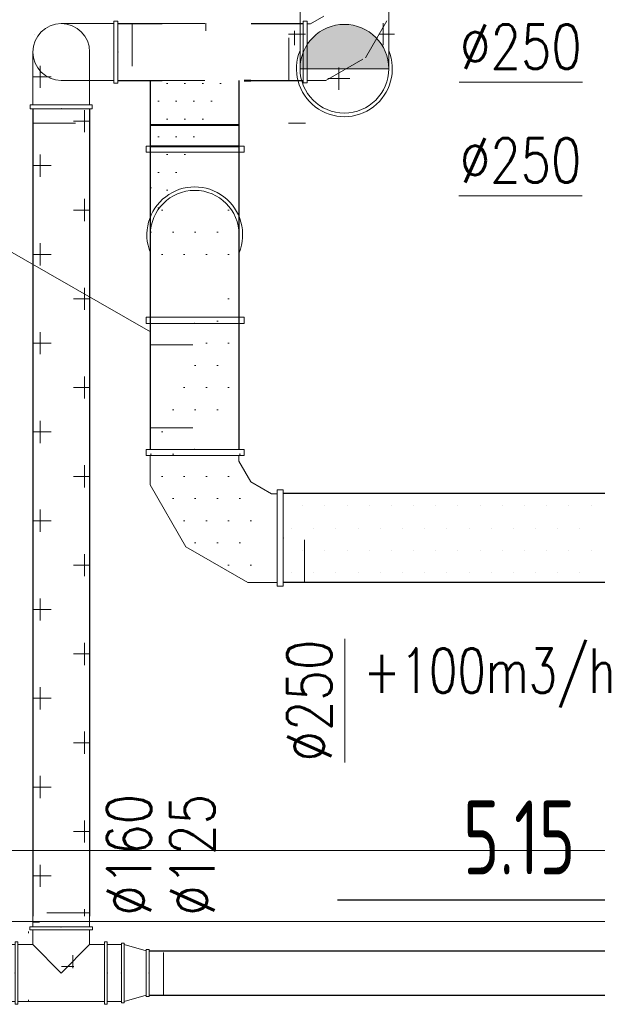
# Model space of a CAD drawing. Header units: millimetres. Extents: x -367720 to -162733, y 309172 to 337444.
# Tile 68 of 256: x -352447 to -350819, y 317187 to 319960. Entities that reach past the tile are written whole.
import ezdxf
from ezdxf.enums import TextEntityAlignment as Align

# ---------------------------------------------------------------- set-up
doc = ezdxf.new("R2010")
doc.units = ezdxf.units.MM
doc.header["$LTSCALE"] = 10
doc.header["$MEASUREMENT"] = 0
doc.linetypes.add('ACAD_ISO03W100', pattern=[30, 12, -18])
doc.linetypes.add('HIDDEN', pattern=[0.375, 0.25, -0.125])
doc.layers.get('0').update_dxf_attribs({"color": 255, "lineweight": 13})
for name, color, linetype in [('dveřní mřížky', 1, 'Continuous'), ('VZT_odvod', 6, 'Continuous'), ('VZT_pozice', 1, 'Continuous')]:
    doc.layers.add(name, color=color, linetype=linetype)
for name, color, linetype, lineweight in [('VZ1', 6, 'Continuous', 18), ('vzt-izolace', 50, 'Continuous', 9), ('vzt-odvod', 6, 'Continuous', 40), ('vzt-popis', 81, 'Continuous', 20), ('vzt-přívod', 2, 'Continuous', 40), ('vzt-spiro', 50, 'Continuous', 5), ('vzt-čárkkovaná', 50, 'ACAD_ISO03W100', 9), ('ŽB', 255, 'Continuous', 0)]:
    doc.layers.add(name, color=color, linetype=linetype, lineweight=lineweight)
doc.styles.add('ISO8', font='ISO8.shx')
doc.styles.add('ROMANS', font='ROMANS.shx', dxfattribs={"height": 80})
doc.styles.add('Romans c', font='romans.shx')
pattern_1 = [(0, (-810420.72, 72798.825), (31.25, 62.5), [0, -62.5])]

# ---------------------------------------------------------------- blocks, each defined once
blk = doc.blocks.new('A$C44164CF6')
at = {"layer": 'ŽB'}
for p, q in [((-650, -1300), (5700, -1300)), ((-1965.7, -1500), (3450, -1500)), ((3450, -1500), (6100, -1500))]:
    blk.add_line(p, q, dxfattribs=at)
at = {"layer": 'VZ1', "extrusion": (0, -1, -1.22461e-16), "style": 'ROMANS', "width": 0.8, "flags": 1}
for tag, p in [('MATERIAL', (-2269.1, 3112.5, -14812.2)), ('PRIRUBA', (-2269.1, 3112.5, -14812.2)), ('PRUTOK', (-2269.1, 3112.5, -14812.2)), ('PLOCHA', (-2269.1, 3112.5, -14812.2)), ('OBVOD', (-2269.1, 3112.5, -14812.2)), ('NAZEV', (-2269.1, 3112.5, -14812.2)), ('USEK', (-2269.1, 3112.5, -14812.2)), ('KOTA', (-2269.1, 3112.5, -14812.2)), ('TVAR', (-2269.1, 3112.5, -14812.2)), ('NB2', (-2269.1, 3112.5, -14812.2)), ('NB1', (-2269.1, 3112.5, -14812.2)), ('POS', (-2269.1, 3112.5, -14812.2)), ('DB', (-2269.1, 3112.5, -14812.2)), ('DA', (-2269.1, 3112.5, -14812.2)), ('B2', (-2269.1, 3112.5, -14812.2)), ('A2', (-2269.1, 3112.5, -14812.2)), ('B1', (-2269.1, 3112.5, -14812.2)), ('A1', (-2269.1, 3112.5, -14812.2)), ('LT', (-2269.1, 3112.5, -14812.2)), ('MATERIAL', (99885.3, 3112.5, -14812.2)), ('PRIRUBA', (99885.3, 3112.5, -14812.2)), ('PRUTOK', (99885.3, 3112.5, -14812.2)), ('PLOCHA', (99885.3, 3112.5, -14812.2)), ('OBVOD', (99885.3, 3112.5, -14812.2)), ('NAZEV', (99885.3, 3112.5, -14812.2)), ('USEK', (99885.3, 3112.5, -14812.2)), ('KOTA', (99885.3, 3112.5, -14812.2)), ('TVAR', (99885.3, 3112.5, -14812.2)), ('NB2', (99885.3, 3112.5, -14812.2)), ('NB1', (99885.3, 3112.5, -14812.2)), ('POS', (99885.3, 3112.5, -14812.2)), ('DB', (99885.3, 3112.5, -14812.2)), ('DA', (99885.3, 3112.5, -14812.2)), ('B2', (99885.3, 3112.5, -14812.2)), ('B1', (99885.3, 3112.5, -14812.2)), ('LT', (99885.3, 3112.5, -14812.2)), ('A2', (99885.3, 3112.5, -14812.2)), ('A1', (99885.3, 3112.5, -14812.2))]:
    blk.add_attdef(tag, p, '', height=1, rotation=180, dxfattribs=at)
at = {"layer": 'VZ1', "extrusion": (1.22461e-16, 1, 4.44089e-16), "style": 'ROMANS', "width": 0.8, "flags": 1}
for tag, p in [('MATERIAL', (2269.1, 2852.5, 14812.2)), ('PRIRUBA', (2269.1, 2852.5, 14812.2)), ('IZOLACE', (2269.1, 2852.5, 14812.2)), ('PRUTOK', (2269.1, 2852.5, 14812.2)), ('PLOCHA', (2269.1, 2852.5, 14812.2)), ('NASTCE', (2269.1, 2852.5, 14812.2)), ('OBVOD', (2269.1, 2852.5, 14812.2)), ('NAZEV', (2269.1, 2852.5, 14812.2)), ('USEK', (2269.1, 2852.5, 14812.2)), ('KOTA', (2269.1, 2852.5, 14812.2)), ('TVAR', (2269.1, 2852.5, 14812.2)), ('NB2', (2269.1, 2852.5, 14812.2)), ('NB1', (2269.1, 2852.5, 14812.2)), ('POS', (2269.1, 2852.5, 14812.2)), ('VS', (2269.1, 2852.5, 14812.2)), ('B1', (2269.1, 2852.5, 14812.2)), ('A1', (2269.1, 2852.5, 14812.2)), ('LT', (2269.1, 2852.5, 14812.2)), ('MATERIAL', (-99885.3, 2852.5, 14812.2)), ('PRIRUBA', (-99885.3, 2852.5, 14812.2)), ('IZOLACE', (-99885.3, 2852.5, 14812.2)), ('PRUTOK', (-99885.3, 2852.5, 14812.2)), ('PLOCHA', (-99885.3, 2852.5, 14812.2)), ('NASTCE', (-99885.3, 2852.5, 14812.2)), ('OBVOD', (-99885.3, 2852.5, 14812.2)), ('NAZEV', (-99885.3, 2852.5, 14812.2)), ('USEK', (-99885.3, 2852.5, 14812.2)), ('KOTA', (-99885.3, 2852.5, 14812.2)), ('TVAR', (-99885.3, 2852.5, 14812.2)), ('NB2', (-99885.3, 2852.5, 14812.2)), ('NB1', (-99885.3, 2852.5, 14812.2)), ('POS', (-99885.3, 2852.5, 14812.2)), ('B1', (-99885.3, 2852.5, 14812.2)), ('VS', (-99885.3, 2852.5, 14812.2)), ('LT', (-99885.3, 2852.5, 14812.2)), ('A1', (-99885.3, 2852.5, 14812.2))]:
    blk.add_attdef(tag, p, '', height=1, dxfattribs=at)
blk = doc.blocks.new('troubaka')
blk.add_hatch(color=256).paths.add_polyline_path([(-0.5, 0), (0.5, 0, 1)])
blk.add_line((-0.5, 0), (0.5, 0))
blk.add_circle((0, 0), 0.5)
blk = doc.blocks.new('A$C7EB92E4F')
at = {"layer": 'VZ1', "xscale": 250, "yscale": 250, "zscale": 250}
blk.add_blockref('troubaka', (3250, 900, 2689.3), dxfattribs=at)
blk = doc.blocks.new('A$C30F53930')
at = {"layer": 'vzt-spiro'}
for p, q in [((0, 125), (232, 125)), ((232.3, 136.5), (232.3, -139.2)), ((232.3, 136.5), (249.6, 136.5)), ((249.6, 136.5), (249.6, -139.2)), ((0, -125), (232.3, -125)), ((232.3, -139.2), (249.6, -139.2))]:
    blk.add_line(p, q, dxfattribs=at)
for radius, start, end in [(135, 67.8084, 292.1916), (125, 90, 270)]:
    blk.add_arc((0, 0), radius, start, end, dxfattribs=at)
blk.add_point((249.6, 0), dxfattribs=at)
at = {"layer": 'vzt-čárkkovaná'}
for p, q in [((310, 125), (249.6, 125)), ((310, 125), (310, -125)), ((310, -125), (249.6, -125))]:
    blk.add_line(p, q, dxfattribs=at)
blk = doc.blocks.new('A$C494D1851')
at = {"layer": 'vzt-spiro'}
for p, q in [((124.7, 445.7), (106.9, 445.7)), ((106.9, 445.7), (106.9, 174.3)), ((124.7, 435.7), (124.7, 445.7)), ((24.2, 435), (-149.8, 334.5)), ((106.9, 435), (24.2, 435)), ((124.7, 435.7), (124.7, 174.3)), ((-149.8, 334.5), (-250.3, 160.5)), ((91.2, 185), (33.2, 151.5)), ((106.9, 185), (91.2, 185)), ((124.7, 174.3), (106.9, 174.3)), ((-250.3, 160.5), (-250.3, 78)), ((33.2, 151.5), (-0.3, 93.5)), ((-0.3, 93.5), (-0.3, 77.7)), ((-261.8, 77.7), (13.9, 77.7)), ((-261.8, 77.7), (-261.8, 60.4)), ((-261.8, 60.4), (13.9, 60.4)), ((13.9, 77.7), (13.9, 60.4))]:
    blk.add_line(p, q, dxfattribs=at)
for p in [(124.7, 310), (-125.3, 60)]:
    blk.add_point(p, dxfattribs=at)
at = {"layer": 'vzt-čárkkovaná'}
for p, q in [((184.7, 435), (124.7, 435)), ((184.7, 435), (184.7, 184.7)), ((184.7, 184.7), (124.7, 184.7)), ((-250.3, 0), (-250.3, 60.4)), ((0, 0), (0, 60.4)), ((-250.3, 0), (0, 0))]:
    blk.add_line(p, q, dxfattribs=at)
blk = doc.blocks.new('A$C075450A5')
at = {"layer": 'vzt-spiro'}
for p, q in [((148.5, 87.4), (148.5, -87.4)), ((148.5, 87.4), (159.6, 87.4)), ((159.6, 87.4), (159.6, -87.4)), ((0, 80), (148.5, 80)), ((0, -80), (148.6, -80)), ((148.5, -87.4), (159.6, -87.4))]:
    blk.add_line(p, q, dxfattribs=at)
blk.add_arc((0, 0), 80, 90, 270, dxfattribs=at)
blk.add_point((159.7, 0), dxfattribs=at)
at = {"layer": 'vzt-čárkkovaná'}
for p, q in [((200, 80), (159.7, 80)), ((200, 80), (200, -80)), ((200, -80), (159.7, -80))]:
    blk.add_line(p, q, dxfattribs=at)
blk = doc.blocks.new('A$C081D3174')
at = {"layer": 'vzt-odvod'}
blk.add_blockref('A$C075450A5', (-159.7, -80), dxfattribs=at)
at = {"layer": 'vzt-odvod', "xscale": -1, "rotation": 89.99999999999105}
blk.add_blockref('A$C075450A5', (-159.7, -80), dxfattribs=at)
blk = doc.blocks.new('A$C3333490E')
at = {"layer": 'vzt-odvod'}
blk.add_line((-11.4, -331.5, 2639.1), (7.7, -331.5, 2764.1), dxfattribs=at)
at = {"layer": 'vzt-přívod'}
for p, q in [((-275.6, -456, 2639.1), (-25.7, -456, 2639.1)), ((-275.6, -516.4, 2639.1), (-25.7, -516.4, 2639.1))]:
    blk.add_line(p, q, dxfattribs=at)
at = {"layer": 'vzt-spiro'}
for p, q in [((-287.1, -516.4, 2639.1), (-11.4, -516.4, 2639.1)), ((-287.1, -533.7, 2639.1), (-287.1, -516.4, 2639.1)), ((-11.4, -533.7, 2639.1), (-11.4, -516.4, 2639.1)), ((-287.1, -533.7, 2639.1), (-11.4, -533.7, 2639.1)), ((-275.6, -766, 2639.1), (-275.6, -534, 2639.1)), ((-25.6, -766, 2639.1), (-25.6, -533.7, 2639.1))]:
    blk.add_line(p, q, dxfattribs=at)
blk.add_point((-150.6, -516.4, 2639.1), dxfattribs=at)
at = {"layer": 'vzt-čárkkovaná'}
for p, q in [((-287.1, -331.5, 2764.1), (7.7, -331.5, 2764.1)), ((-275.6, -456, 2639.1), (-25.6, -456, 2639.1)), ((-275.6, -456, 2639.1), (-275.6, -516.4, 2639.1)), ((-25.6, -456, 2639.1), (-25.6, -516.4, 2639.1))]:
    blk.add_line(p, q, dxfattribs=at)
at = {"layer": 'vzt-přívod', "lineweight": 30, "xscale": -1, "rotation": 90}
blk.add_blockref('A$C30F53930', (-150.6, -766, 2639.1), dxfattribs=at)
blk = doc.blocks.new('A$C57577DFC')
at = {"layer": 'vzt-spiro'}
for p, q in [((-258, 210), (-258, 202)), ((-258, 210), (-82, 210)), ((-258, 210), (-258, 202)), ((-82, 202), (-258, 202)), ((-250, 202), (-250, 160)), ((-90, 202), (-90, 160)), ((-82, 210), (-82, 202)), ((-300, 168), (-292, 168)), ((-300, -8), (-300, 168)), ((-292, 168), (-292, 168)), ((-292, 168), (-292, -8)), ((-40, 168), (-48, 168)), ((-48, 168), (-48, -8)), ((-40, -8), (-40, 168)), ((-292, 160), (-250, 160)), ((-250, 160), (-170, 80)), ((-90, 160), (-170, 80)), ((-48, 160), (-90, 160)), ((-292, 0), (-48, 0)), ((-300, -8), (-292, -8)), ((-300, -8), (-292, -8)), ((-40, -8), (-48, -8))]:
    blk.add_line(p, q, dxfattribs=at)
for p in [(-170, 210), (-300, 80), (-40, 80)]:
    blk.add_point(p, dxfattribs=at)
at = {"layer": 'vzt-čárkkovaná'}
for p, q in [((-250, 250), (-250, 210)), ((-90, 250), (-250, 250)), ((-90, 250), (-90, 210)), ((-340, 160), (-300, 160)), ((-340, 160), (-340, 0)), ((0, 160), (-40, 160)), ((0, 160), (0, 0)), ((-340, 0), (-300, 0)), ((0, 0), (-40, 0))]:
    blk.add_line(p, q, dxfattribs=at)
blk = doc.blocks.new('A$C0AF77E69')
at = {"layer": 'vzt-spiro'}
for p, q in [((40, 164), (40, -4)), ((40, 164), (48, 164)), ((48, 164), (48, -4)), ((48, 160), (110, 142.5)), ((110, 146.5), (110, 13.5)), ((118, 146.5), (110, 146.5)), ((118, 146.5), (118, 13.5)), ((48, 0), (110, 17.5)), ((118, 13.5), (110, 13.5)), ((40, -4), (48, -4))]:
    blk.add_line(p, q, dxfattribs=at)
for p in [(40, 80), (118, 80)]:
    blk.add_point(p, dxfattribs=at)
at = {"layer": 'vzt-čárkkovaná'}
for p, q in [((0, 0), (0, 160)), ((0, 160), (40, 160)), ((158, 142.5), (118, 142.5)), ((158, 17.5), (158, 142.5)), ((0, 0), (40, 0)), ((158, 17.5), (118, 17.5))]:
    blk.add_line(p, q, dxfattribs=at)
blk = doc.blocks.new('LU-H')
at = {"linetype": 'ByBlock', "style": 'ISO8'}
blk.add_attdef('LU-WERT', text='', height=1, dxfattribs=at).set_placement((0.006, -0.008), align=Align.CENTER)
blk = doc.blocks.new('A$C44067DDB')
at = {"layer": 'vzt-izolace'}
h = blk.add_hatch(dxfattribs=at)
h.set_pattern_fill('CROSS', color=256, scale=500)
h.set_pattern_definition([(0, (-810420.72, 72798.83), (125, 125), [62.5, -187.5]), (90, (-810389.47, 72767.58), (-125, 125), [62.5, -187.5])])
edge = h.paths.add_edge_path()
edge.add_line((13032.8607, 7228.1786), (13032.8607, 4814.9075))
edge.add_line((12872.8607, 7228.1786), (13032.8607, 7228.1786))
edge.add_line((12872.8607, 7228.1786), (12872.8607, 4814.9075))
edge.add_line((12872.6607, 4814.9075), (13032.8607, 4814.9075))
h = blk.add_hatch(dxfattribs=at)
h.set_pattern_fill('DOTS', color=256, scale=800)
h.set_pattern_definition([(0, (267168.914, -312620.055), (25, 50), [0, -50])])
edge = h.paths.add_edge_path()
edge.add_line((13454.2722, 6684.4158), (13454.3867, 7167.9786))
edge.add_line((13204.3863, 6684.4158), (13204.1126, 7167.9786))
edge.add_line((13204.1126, 7167.9786), (13454.1126, 7167.9786))
h = blk.add_hatch(dxfattribs=at)
h.set_pattern_fill('DOTS', color=256, scale=1000)
h.set_pattern_definition(pattern_1)
h.paths.add_polyline_path([(13503.7734, 6029.0789), (13487.4534, 6038.5013), (13453.9597, 6096.514), (13453.9597, 6112.259), (13203.9597, 6112.259), (13203.9597, 6029.5267), (13304.4407, 5855.4886), (13478.4788, 5755.0077), (13503.7734, 5755.0077)])
h.paths.add_polyline_path([(13454.3863, 6684.4158), (13204.3863, 6684.4158), (13204.3863, 6624), (13454.3863, 6624)])
h.paths.add_polyline_path([(13454.3863, 6883.0098, -0.672078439), (13204.3863, 6883.0098), (13204.3863, 6701.7487), (13454.3863, 6701.7487)])
h = blk.add_hatch(dxfattribs=at)
h.set_pattern_fill('DOTS', color=256, scale=1000)
h.set_pattern_definition(pattern_1)
h.paths.add_polyline_path([(13192.4581, 6129.5919), (13468.1858, 6129.5919), (13468.1858, 6112.259), (13192.4581, 6112.259)])
h.paths.add_polyline_path([(13468.6123, 6701.7487), (13468.6123, 6684.4158), (13192.8847, 6684.4158), (13192.8847, 6701.7487)])
edge = h.paths.add_edge_path()
edge.add_line((13454.2722, 6190.0077), (13454.2722, 6129.5919))
edge.add_line((13203.9597, 6190.0077), (13203.9597, 6129.5919))
edge.add_line((13203.9597, 6190.0077), (13454.2722, 6190.0077))
edge.add_line((13453.9597, 6096.514), (13453.9597, 6112.259))
edge.add_line((13454.3863, 6624), (13454.3863, 6684.4158))
edge.add_line((13204.3863, 6624), (13204.3863, 6684.4158))
edge.add_line((13204.3863, 6624), (13454.3863, 6624))
edge.add_line((13454.2722, 6131.1318), (13454.2722, 6684.4158))
edge.add_line((13204.3863, 6131.1318), (13204.3863, 6684.4158))
at = {"layer": 'VZ1'}
blk.add_line((13750.002, 7200.0004, 2989.3275), (13750.002, 7200.0004, 3516.9436), dxfattribs=at)
at = {"layer": 'vzt-izolace'}
for p, q in [((13360.5315, 7307.9786), (13360.5315, 7330.0751)), ((13860.5315, 7284.7576), (13860.5315, 7330.0751)), ((12876.5203, 7298.8251), (12876.5203, 7298.8251)), ((13593.4945, 7298.8251), (13641.7815, 7298.8251)), ((13593.4945, 7298.8251), (13641.7815, 7298.8251)), ((13610.5315, 7307.9786), (13610.5315, 7307.9786)), ((13610.5315, 7267.5751), (13610.5315, 7307.9786)), ((13829.2815, 7298.8251), (13829.6126, 7298.8251)), ((13829.2815, 7298.8251), (13829.6126, 7298.8251)), ((13848.2676, 7298.8251), (13891.7815, 7298.8251)), ((13848.2676, 7298.8251), (13891.7815, 7298.8251)), ((13860.5315, 7267.5751), (13860.5315, 7284.7576)), ((13735.5315, 7142.5751), (13735.5315, 7205.0751)), ((13704.2815, 7173.8251), (13766.7815, 7173.8251)), ((13704.2815, 7173.8251), (13766.7815, 7173.8251)), ((12872.8607, 7048.8251), (12872.8607, 7048.8251)), ((13593.4945, 7048.8251), (13641.7815, 7048.8251)), ((12872.8607, 6798.8251), (12872.8607, 6798.8251)), ((12872.8607, 6548.8251), (12872.8607, 6548.8251)), ((12872.8607, 6298.8251), (12872.8607, 6298.8251)), ((12872.8607, 6048.8251), (12872.8607, 6048.8251)), ((13633.5812, 5970.6086, 2908.1353), (13633.5812, 5970.6086, 2908.1353)), ((13696.0812, 5970.6086, 2908.1353), (13696.0812, 5970.6086, 2908.1353)), ((13758.5812, 5970.6086, 2908.1353), (13758.5812, 5970.6086, 2908.1353)), ((13821.0812, 5970.6086, 2908.1353), (13821.0812, 5970.6086, 2908.1353)), ((13883.5812, 5970.6086, 2908.1353), (13883.5812, 5970.6086, 2908.1353)), ((13946.0812, 5970.6086, 2908.1353), (13946.0812, 5970.6086, 2908.1353)), ((14008.5812, 5970.6086, 2908.1353), (14008.5812, 5970.6086, 2908.1353)), ((14071.0812, 5970.6086, 2908.1353), (14071.0812, 5970.6086, 2908.1353)), ((14133.5812, 5970.6086, 2908.1353), (14133.5812, 5970.6086, 2908.1353)), ((14196.0812, 5970.6086, 2908.1353), (14196.0812, 5970.6086, 2908.1353)), ((14258.5812, 5970.6086, 2908.1353), (14258.5812, 5970.6086, 2908.1353)), ((14321.0812, 5970.6086, 2908.1353), (14321.0812, 5970.6086, 2908.1353)), ((14383.5812, 5970.6086, 2908.1353), (14383.5812, 5970.6086, 2908.1353)), ((14446.0812, 5970.6086, 2908.1353), (14446.0812, 5970.6086, 2908.1353)), ((13602.3312, 5908.1086, 2908.1353), (13602.3312, 5908.1086, 2908.1353)), ((13664.8312, 5908.1086, 2908.1353), (13664.8312, 5908.1086, 2908.1353)), ((13727.3312, 5908.1086, 2908.1353), (13727.3312, 5908.1086, 2908.1353)), ((13789.8312, 5908.1086, 2908.1353), (13789.8312, 5908.1086, 2908.1353)), ((13852.3312, 5908.1086, 2908.1353), (13852.3312, 5908.1086, 2908.1353)), ((13914.8312, 5908.1086, 2908.1353), (13914.8312, 5908.1086, 2908.1353)), ((13977.3312, 5908.1086, 2908.1353), (13977.3312, 5908.1086, 2908.1353)), ((14039.8312, 5908.1086, 2908.1353), (14039.8312, 5908.1086, 2908.1353)), ((14102.3312, 5908.1086, 2908.1353), (14102.3312, 5908.1086, 2908.1353)), ((14164.8312, 5908.1086, 2908.1353), (14164.8312, 5908.1086, 2908.1353)), ((14227.3312, 5908.1086, 2908.1353), (14227.3312, 5908.1086, 2908.1353)), ((14289.8312, 5908.1086, 2908.1353), (14289.8312, 5908.1086, 2908.1353)), ((14352.3312, 5908.1086, 2908.1353), (14352.3312, 5908.1086, 2908.1353)), ((14414.8312, 5908.1086, 2908.1353), (14414.8312, 5908.1086, 2908.1353)), ((13633.5812, 5845.6086, 2908.1353), (13633.5812, 5845.6086, 2908.1353)), ((13696.0812, 5845.6086, 2908.1353), (13696.0812, 5845.6086, 2908.1353)), ((13758.5812, 5845.6086, 2908.1353), (13758.5812, 5845.6086, 2908.1353)), ((13821.0812, 5845.6086, 2908.1353), (13821.0812, 5845.6086, 2908.1353)), ((13883.5812, 5845.6086, 2908.1353), (13883.5812, 5845.6086, 2908.1353)), ((13946.0812, 5845.6086, 2908.1353), (13946.0812, 5845.6086, 2908.1353)), ((14008.5812, 5845.6086, 2908.1353), (14008.5812, 5845.6086, 2908.1353)), ((14071.0812, 5845.6086, 2908.1353), (14071.0812, 5845.6086, 2908.1353)), ((14133.5812, 5845.6086, 2908.1353), (14133.5812, 5845.6086, 2908.1353)), ((14196.0812, 5845.6086, 2908.1353), (14196.0812, 5845.6086, 2908.1353)), ((14258.5812, 5845.6086, 2908.1353), (14258.5812, 5845.6086, 2908.1353)), ((14321.0812, 5845.6086, 2908.1353), (14321.0812, 5845.6086, 2908.1353)), ((14383.5812, 5845.6086, 2908.1353), (14383.5812, 5845.6086, 2908.1353)), ((14446.0812, 5845.6086, 2908.1353), (14446.0812, 5845.6086, 2908.1353)), ((12872.8607, 5798.8251), (12872.8607, 5798.8251)), ((13602.3312, 5783.1086, 2908.1353), (13602.3312, 5783.1086, 2908.1353)), ((13664.8312, 5783.1086, 2908.1353), (13664.8312, 5783.1086, 2908.1353)), ((13727.3312, 5783.1086, 2908.1353), (13727.3312, 5783.1086, 2908.1353)), ((13789.8312, 5783.1086, 2908.1353), (13789.8312, 5783.1086, 2908.1353)), ((13852.3312, 5783.1086, 2908.1353), (13852.3312, 5783.1086, 2908.1353)), ((13914.8312, 5783.1086, 2908.1353), (13914.8312, 5783.1086, 2908.1353)), ((13977.3312, 5783.1086, 2908.1353), (13977.3312, 5783.1086, 2908.1353)), ((14039.8312, 5783.1086, 2908.1353), (14039.8312, 5783.1086, 2908.1353)), ((14102.3312, 5783.1086, 2908.1353), (14102.3312, 5783.1086, 2908.1353)), ((14164.8312, 5783.1086, 2908.1353), (14164.8312, 5783.1086, 2908.1353)), ((14227.3312, 5783.1086, 2908.1353), (14227.3312, 5783.1086, 2908.1353)), ((14289.8312, 5783.1086, 2908.1353), (14289.8312, 5783.1086, 2908.1353)), ((14352.3312, 5783.1086, 2908.1353), (14352.3312, 5783.1086, 2908.1353)), ((14414.8312, 5783.1086, 2908.1353), (14414.8312, 5783.1086, 2908.1353)), ((12872.8607, 5548.8251), (12872.8607, 5548.8251)), ((12872.8607, 5298.8251), (12872.8607, 5298.8251)), ((12872.8607, 5048.8251), (12872.8607, 5048.8251)), ((12872.8607, 4798.8251), (12891.7815, 4798.8251)), ((12860.5315, 4767.5751), (12860.5315, 4772.3828)), ((12985.5315, 4668.8892), (12985.5315, 4705.0751)), ((12954.2815, 4673.8251), (12988.3812, 4673.8251)), ((12860.5315, 4577.1152), (12860.5315, 4580.0751))]:
    blk.add_line(p, q, dxfattribs=at)
at = {"layer": 'vzt-odvod', "lineweight": 30}
for p, q in [((13112.8607, 7328.6531, 3000), (13237.9758, 7328.6531, 2764.0523)), ((13487.9758, 7328.6531, 2764.0523), (13634.5379, 7328.6531, 2764.0523)), ((13112.5946, 7168.4531, 3000), (13237.7097, 7168.4531, 2764.0523)), ((13487.7097, 7168.4531, 2764.0523), (13634.5379, 7168.4531, 2764.0523)), ((12872.8607, 7088.6531, 3000), (12872.8607, 4814.9075, 2999.9999)), ((13032.8607, 7088.6531, 2971.2769), (13032.8607, 4814.9075, 2929.544)), ((13200.8606, 4717.6736, 3000.9177), (21682.1169, 4717.6736, 2845.2508)), ((13200.8606, 4592.6736, 3000.9177), (21682.1169, 4592.6736, 2845.2508))]:
    blk.add_line(p, q, dxfattribs=at)
at = {"layer": 'vzt-popis'}
for p, q in [((13204.3863, 6461.2019, 50000), (11719.6683, 7311.4705, 50000)), ((14074.6841, 7163.7281, 50000), (14422.3031, 7163.7281, 50000)), ((14073.9383, 6843.404, 50000), (14421.5573, 6843.3401, 50000)), ((13752.0295, 5596.1318, 50000), (13752.0295, 5248.5127, 50000))]:
    blk.add_line(p, q, dxfattribs=at)
at = {"layer": 'vzt-přívod', "lineweight": 30}
for p, q in [((13204.3863, 6131.1318, 2894.6618), (13204.3863, 7168.4531, 2761.3621)), ((13454.2722, 6131.1318, 2900), (13454.2722, 7168.4531, 3043.3343)), ((13578.9597, 6006.1318, 2900), (16399.9506, 6006.1318, 2900)), ((13578.9597, 5756.1318, 2900), (16399.9506, 5756.1318, 2900))]:
    blk.add_line(p, q, dxfattribs=at)
at = {"layer": 'vzt-spiro'}
for p, q in [((13634.5379, 7167.9896, 2272), (13634.5379, 7335.3126, 2272)), ((13634.5379, 7335.3126, 2272), (13645.897, 7335.3126, 2272)), ((13645.897, 7161.5936, 2272), (13645.897, 7335.3126, 2272)), ((13645.897, 7328.4531, 2272), (13655.9738, 7328.4531, 2272)), ((13634.5379, 7167.9896, 2272), (13634.5379, 7161.5936, 2272)), ((13634.5379, 7161.5936, 2272), (13645.897, 7161.5936, 2272)), ((13645.897, 7168.4531, 2272), (13698.8457, 7168.4531, 2272))]:
    blk.add_line(p, q, dxfattribs=at)
blk.add_point((13634.5379, 7248.4531, 2272), dxfattribs=at)
at = {"layer": 'vzt-čárkkovaná'}
for p, q in [((13655.9738, 7328.4531, 2272), (13693.1019, 7349.889, 2272)), ((13237.9758, 7328.6531, 2764.0523), (13487.9758, 7328.6531, 2764.0523)), ((13594.5379, 7168.4531, 2272), (13594.5379, 7328.6531, 2272)), ((13594.5379, 7328.6531, 2272), (13634.5379, 7328.6531, 2272)), ((13810.23, 7232.7609, 2272), (13874.5379, 7344.1453, 2272)), ((13698.8457, 7168.4531, 2272), (13810.23, 7232.7609, 2272)), ((13237.7097, 7168.4531, 2764.0523), (13487.7097, 7168.4531, 2764.0523)), ((13594.5379, 7168.4531, 2272), (13634.5379, 7168.4531, 2272)), ((13638.9597, 5755.0077, 2908.1353), (13638.9597, 6005.3202, 2908.1353))]:
    blk.add_line(p, q, dxfattribs=at)
at = {"layer": 'VZT_pozice', "color": 2}
blk.add_line((13731.9604, 4861.1244), (14617.7823, 4861.1244), dxfattribs=at)
at = {"layer": 'VZ1'}
blk.add_blockref('A$C7EB92E4F', (10501, 6301.6434, -402.7722), dxfattribs=at)
at = {"layer": 'vzt-izolace'}
for name, p in [('A$C081D3174', (13112.8607, 7328.6531, 3000)), ('A$C3333490E', (13480, 7500)), ('A$C3333490E', (13480, 7500))]:
    blk.add_blockref(name, p, dxfattribs=at)
at = {"layer": 'vzt-přívod', "lineweight": 30, "rotation": 89.99999999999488}
blk.add_blockref('A$C30F53930', (13751.002, 7201.6438, 2286.5553), dxfattribs=at)
at = {"layer": 'vzt-přívod', "lineweight": 30, "xscale": -1, "rotation": 180}
blk.add_blockref('A$C494D1851', (13454.2722, 6190.0077, 2908.1353), dxfattribs=at)
at = {"layer": 'vzt-přívod'}
for name, p in [('A$C57577DFC', (13122.8606, 4575.1736, 2999.9999)), ('A$C0AF77E69', (13082.8606, 4575.1736, 2999.9999))]:
    blk.add_blockref(name, p, dxfattribs=at)
at = {"layer": 'VZT_odvod', "linetype": 'HIDDEN', "ltscale": 200}
ref = blk.add_blockref('LU-H', (14382.5523, 4934.9214, 0), dxfattribs=dict(at, xscale=-250, yscale=250, zscale=250))
ref.add_attrib('LU-WERT', '5.15', dxfattribs={"layer": '0', "linetype": 'ByBlock', "height": 208.33333, "style": 'ISO8', "width": 0.75}).set_placement((14243.7451, 4932.8698, 0), align=Align.CENTER)
at = {"layer": 'dveřní mřížky', "color": 4, "style": 'Romans c', "width": 0.75}
blk.add_text('+100m3/h', height=125, dxfattribs=at).set_placement((14159.9782, 5444.3521), align=Align.CENTER)
at = {"layer": 'VZ1', "extrusion": (1.04009e-13, 1, -4.87544e-15), "style": 'ROMANS', "width": 0.8, "flags": 1}
for tag in ['KOTA', 'USEK', 'TVAR', 'POS', 'NB2', 'NB1', 'VS', 'LT', 'D']:
    blk.add_attdef(tag, (-111318.983, 5039.0799, 11669.1415), '', height=1, dxfattribs=at)
at = {"layer": 'VZ1', "extrusion": (1, -3.06152e-16, 0), "style": 'ROMANS', "width": 0.8, "flags": 1}
for tag in ['NB2', 'NB1', 'PRUTOK', 'USEK', 'KOTA', 'NAZEV', 'PRIRUBA2', 'POS', 'MATERIAL', 'PRUMER', 'PLOCHA', 'LT', 'UHEL', 'R', 'D', 'TVAR']:
    blk.add_attdef(tag, (11669.1415, 5039.0799, 111318.983), '', height=1, rotation=90, dxfattribs=at)
at = {"layer": 'VZ1', "extrusion": (-2.71917e-32, 1, -4.44089e-16), "style": 'ROMANS', "width": 0.8, "flags": 1}
for tag, p in [('MATERIAL', (-177204.9859, 2943.2966, 11491.6104)), ('PRIRUBA', (-177204.9859, 2943.2966, 11491.6104)), ('PRUTOK', (-177204.9859, 2943.2966, 11491.6104)), ('PLOCHA', (-177204.9859, 2943.2966, 11491.6104)), ('OBVOD', (-177204.9859, 2943.2966, 11491.6104)), ('NAZEV', (-177204.9859, 2943.2966, 11491.6104)), ('KOTA', (-177204.9859, 2943.2966, 11491.6104)), ('USEK', (-177204.9859, 2943.2966, 11491.6104)), ('TVAR', (-177204.9859, 2943.2966, 11491.6104)), ('NBN', (-177204.9859, 2943.2966, 11491.6104)), ('POS', (-177204.9859, 2943.2966, 11491.6104)), ('NB3', (-177204.9859, 2943.2966, 11491.6104)), ('VS', (-177204.9859, 2943.2966, 11491.6104)), ('LT', (-177204.9859, 2943.2966, 11491.6104)), ('B', (-177204.9859, 2943.2966, 11491.6104)), ('R', (-177204.9859, 2943.2966, 11491.6104)), ('A', (-177204.9859, 2943.2966, 11491.6104)), ('MATERIAL', (-11332.888, 6131.7212, 9501.275)), ('MATERIAL', (-11332.9671, 2943.2966, 9501.275)), ('PRIRUBA', (-11332.888, 6131.7212, 9501.275)), ('PRIRUBA', (-11332.9671, 2943.2966, 9501.275)), ('PRUTOK', (-11332.888, 6131.7212, 9501.275)), ('PRUTOK', (-11332.9671, 2943.2966, 9501.275)), ('PLOCHA', (-11332.888, 6131.7212, 9501.275)), ('PLOCHA', (-11332.9671, 2943.2966, 9501.275)), ('OBVOD', (-11332.888, 6131.7212, 9501.275)), ('OBVOD', (-11332.9671, 2943.2966, 9501.275)), ('NAZEV', (-11332.888, 6131.7212, 9501.275)), ('NAZEV', (-11332.9671, 2943.2966, 9501.275)), ('KOTA', (-11332.888, 6131.7212, 9501.275)), ('USEK', (-11332.888, 6131.7212, 9501.275)), ('KOTA', (-11332.9671, 2943.2966, 9501.275)), ('USEK', (-11332.9671, 2943.2966, 9501.275)), ('TVAR', (-11332.888, 6131.7212, 9501.275)), ('TVAR', (-11332.9671, 2943.2966, 9501.275)), ('NBN', (-11332.888, 6131.7212, 9501.275)), ('NBN', (-11332.9671, 2943.2966, 9501.275)), ('POS', (-11332.888, 6131.7212, 9501.275)), ('NB3', (-11332.888, 6131.7212, 9501.275)), ('POS', (-11332.9671, 2943.2966, 9501.275)), ('NB3', (-11332.9671, 2943.2966, 9501.275)), ('VS', (-11332.888, 6131.7212, 9501.275)), ('LT', (-11332.888, 6131.7212, 9501.275)), ('VS', (-11332.9671, 2943.2966, 9501.275)), ('LT', (-11332.9671, 2943.2966, 9501.275)), ('B', (-11332.888, 6131.7212, 9501.275)), ('R', (-11332.888, 6131.7212, 9501.275)), ('A', (-11332.888, 6131.7212, 9501.275)), ('B', (-11332.9671, 2943.2966, 9501.275)), ('R', (-11332.9671, 2943.2966, 9501.275)), ('A', (-11332.9671, 2943.2966, 9501.275)), ('MATERIAL', (-109446.9123, 2943.2966, 9501.275)), ('PRIRUBA', (-109446.9123, 2943.2966, 9501.275)), ('PRUTOK', (-109446.9123, 2943.2966, 9501.275)), ('PLOCHA', (-109446.9123, 2943.2966, 9501.275)), ('OBVOD', (-109446.9123, 2943.2966, 9501.275)), ('NAZEV', (-109446.9123, 2943.2966, 9501.275)), ('KOTA', (-109446.9123, 2943.2966, 9501.275)), ('USEK', (-109446.9123, 2943.2966, 9501.275)), ('TVAR', (-109446.9123, 2943.2966, 9501.275)), ('NBN', (-109446.9123, 2943.2966, 9501.275)), ('POS', (-109446.9123, 2943.2966, 9501.275)), ('NB3', (-109446.9123, 2943.2966, 9501.275)), ('VS', (-109446.9123, 2943.2966, 9501.275)), ('LT', (-109446.9123, 2943.2966, 9501.275)), ('B', (-109446.9123, 2943.2966, 9501.275)), ('R', (-109446.9123, 2943.2966, 9501.275)), ('A', (-109446.9123, 2943.2966, 9501.275))]:
    blk.add_attdef(tag, p, '', height=1, dxfattribs=at)
at = {"layer": 'VZ1', "extrusion": (-1, 0, 0), "style": 'ROMANS', "width": 0.8, "flags": 1}
for tag, p in [('NB3', (-11312.8354, 2943.2966, -178642.0188)), ('PRUTOK', (-11312.8354, 2943.2966, -178642.0188)), ('USEK', (-11312.8354, 2943.2966, -178642.0188)), ('VS', (-11312.8354, 2943.2966, -178642.0188)), ('NAZEV', (-11312.8354, 2943.2966, -178642.0188)), ('KOTA', (-11312.8354, 2943.2966, -178642.0188)), ('POS', (-11312.8354, 2943.2966, -178642.0188)), ('MATERIAL', (-11312.8354, 2943.2966, -178642.0188)), ('PRIRUBA', (-11312.8354, 2943.2966, -178642.0188)), ('PLOCHA', (-11312.8354, 2943.2966, -178642.0188)), ('OBVOD', (-11312.8354, 2943.2966, -178642.0188)), ('R', (-11312.8354, 2943.2966, -178642.0188)), ('LT', (-11312.8354, 2943.2966, -178642.0188)), ('B', (-11312.8354, 2943.2966, -178642.0188)), ('A', (-11312.8354, 2943.2966, -178642.0188)), ('TVAR', (-11312.8354, 2943.2966, -178642.0188)), ('NB3', (-9322.5, 6131.7212, -12769.9209)), ('PRUTOK', (-9322.5, 6131.7212, -12769.9209)), ('USEK', (-9322.5, 6131.7212, -12769.9209)), ('VS', (-9322.5, 6131.7212, -12769.9209)), ('NAZEV', (-9322.5, 6131.7212, -12769.9209)), ('KOTA', (-9322.5, 6131.7212, -12769.9209)), ('POS', (-9322.5, 6131.7212, -12769.9209)), ('MATERIAL', (-9322.5, 6131.7212, -12769.9209)), ('PRIRUBA', (-9322.5, 6131.7212, -12769.9209)), ('PLOCHA', (-9322.5, 6131.7212, -12769.9209)), ('OBVOD', (-9322.5, 6131.7212, -12769.9209)), ('R', (-9322.5, 6131.7212, -12769.9209)), ('LT', (-9322.5, 6131.7212, -12769.9209)), ('B', (-9322.5, 6131.7212, -12769.9209)), ('A', (-9322.5, 6131.7212, -12769.9209)), ('TVAR', (-9322.5, 6131.7212, -12769.9209)), ('NB3', (-9322.5, 2943.2966, -12770)), ('PRUTOK', (-9322.5, 2943.2966, -12770)), ('USEK', (-9322.5, 2943.2966, -12770)), ('VS', (-9322.5, 2943.2966, -12770)), ('NAZEV', (-9322.5, 2943.2966, -12770)), ('KOTA', (-9322.5, 2943.2966, -12770)), ('POS', (-9322.5, 2943.2966, -12770)), ('MATERIAL', (-9322.5, 2943.2966, -12770)), ('PRIRUBA', (-9322.5, 2943.2966, -12770)), ('PLOCHA', (-9322.5, 2943.2966, -12770)), ('OBVOD', (-9322.5, 2943.2966, -12770)), ('R', (-9322.5, 2943.2966, -12770)), ('LT', (-9322.5, 2943.2966, -12770)), ('B', (-9322.5, 2943.2966, -12770)), ('A', (-9322.5, 2943.2966, -12770)), ('TVAR', (-9322.5, 2943.2966, -12770)), ('NB3', (-9322.5, 2943.2966, -110883.9452)), ('PRUTOK', (-9322.5, 2943.2966, -110883.9452)), ('USEK', (-9322.5, 2943.2966, -110883.9452)), ('VS', (-9322.5, 2943.2966, -110883.9452)), ('NAZEV', (-9322.5, 2943.2966, -110883.9452)), ('KOTA', (-9322.5, 2943.2966, -110883.9452)), ('POS', (-9322.5, 2943.2966, -110883.9452)), ('MATERIAL', (-9322.5, 2943.2966, -110883.9452)), ('PRIRUBA', (-9322.5, 2943.2966, -110883.9452)), ('PLOCHA', (-9322.5, 2943.2966, -110883.9452)), ('OBVOD', (-9322.5, 2943.2966, -110883.9452)), ('R', (-9322.5, 2943.2966, -110883.9452)), ('LT', (-9322.5, 2943.2966, -110883.9452)), ('B', (-9322.5, 2943.2966, -110883.9452)), ('A', (-9322.5, 2943.2966, -110883.9452)), ('TVAR', (-9322.5, 2943.2966, -110883.9452))]:
    blk.add_attdef(tag, p, '', height=1, rotation=270, dxfattribs=at)
at = {"layer": 'VZ1', "extrusion": (1, -2.32324e-14, 0), "style": 'ROMANS', "width": 0.8, "flags": 1}
for tag in ['NB2', 'NB1', 'PRUTOK', 'USEK', 'KOTA', 'NAZEV', 'PRIRUBA2', 'POS', 'MATERIAL', 'PRUMER', 'PLOCHA', 'LT', 'UHEL', 'R', 'D', 'TVAR']:
    blk.add_attdef(tag, (11224.1742, 2147.9426, 13745.0379), '', height=1, rotation=270, dxfattribs=at)
at = {"layer": 'VZ1', "extrusion": (-1.83691e-16, -1, 0), "style": 'ROMANS', "width": 0.8, "flags": 1}
for tag in ['POZNAMKA', 'NB2', 'NB1', 'DATA-HODNOTA', 'DATA-KLIC', 'PRUTOK', 'USEK', 'DRUHTLUM', 'ZETA', 'PR', 'TYP', 'NAZEV', 'POS', 'VETA']:
    blk.add_attdef(tag, (111863.9472, 3000, -10940.785), '', height=1, dxfattribs=at)
at = {"layer": 'VZ1', "extrusion": (0, 1, -1.26974e-15), "style": 'ROMANS', "width": 0.8, "flags": 1}
for tag in ['PRIRUBA2', 'MATERIAL', 'PRUMER', 'IZOLACE', 'PRUTOK', 'PLOCHA', 'NASTCE', 'NAZEV', 'KOTA', 'USEK', 'TVAR', 'POS', 'NB2', 'NB1', 'VS', 'LT', 'D']:
    blk.add_attdef(tag, (-111858.983, 2389.3275, 10075), '', height=1, dxfattribs=at)
at = {"layer": 'VZ1', "style": 'ROMANS', "width": 0.8, "flags": 1}
for tag in ['VS', 'OBVOD', 'USEK', 'IZOLACE', 'NASTCE', 'PRUTOK', 'KOTA', 'POS', 'PRIRUBA', 'PLOCHA', 'A1', 'TVAR', 'NB2', 'NB1', 'NAZEV', 'MATERIAL', 'LT', 'B1']:
    blk.add_attdef(tag, (12740, 9530), '', height=1, rotation=270, dxfattribs=at)
at = {"layer": 'VZ1', "extrusion": (0, -1, 0), "style": 'ROMANS', "width": 0.8, "flags": 1}
for tag, p in [('NBN', (179201.405, 2639.0523, -9490.3354)), ('NB3', (179201.405, 2639.0523, -9490.3354)), ('PRUTOK', (179201.405, 2639.0523, -9490.3354)), ('USEK', (179201.405, 2639.0523, -9490.3354)), ('VS', (179201.405, 2639.0523, -9490.3354)), ('NAZEV', (179201.405, 2639.0523, -9490.3354)), ('KOTA', (179201.405, 2639.0523, -9490.3354)), ('POS', (179201.405, 2639.0523, -9490.3354)), ('MATERIAL', (179201.405, 2639.0523, -9490.3354)), ('PRIRUBA', (179201.405, 2639.0523, -9490.3354)), ('PLOCHA', (179201.405, 2639.0523, -9490.3354)), ('OBVOD', (179201.405, 2639.0523, -9490.3354)), ('R', (179201.405, 2639.0523, -9490.3354)), ('LT', (179201.405, 2639.0523, -9490.3354)), ('B', (179201.405, 2639.0523, -9490.3354)), ('A', (179201.405, 2639.0523, -9490.3354)), ('TVAR', (179201.405, 2639.0523, -9490.3354)), ('NBN', (13329.3863, 2639.0523, -7500)), ('NB3', (13329.3863, 2639.0523, -7500)), ('PRUTOK', (13329.3863, 2639.0523, -7500)), ('USEK', (13329.3863, 2639.0523, -7500)), ('VS', (13329.3863, 2639.0523, -7500)), ('NAZEV', (13329.3863, 2639.0523, -7500)), ('KOTA', (13329.3863, 2639.0523, -7500)), ('POS', (13329.3863, 2639.0523, -7500)), ('MATERIAL', (13329.3863, 2639.0523, -7500)), ('PRIRUBA', (13329.3863, 2639.0523, -7500)), ('PLOCHA', (13329.3863, 2639.0523, -7500)), ('OBVOD', (13329.3863, 2639.0523, -7500)), ('R', (13329.3863, 2639.0523, -7500)), ('LT', (13329.3863, 2639.0523, -7500)), ('B', (13329.3863, 2639.0523, -7500)), ('A', (13329.3863, 2639.0523, -7500)), ('TVAR', (13329.3863, 2639.0523, -7500)), ('TVAR', (111443.3315, 2639.0523, -7500)), ('A', (111443.3315, 2639.0523, -7500)), ('B', (111443.3315, 2639.0523, -7500)), ('LT', (111443.3315, 2639.0523, -7500)), ('R', (111443.3315, 2639.0523, -7500)), ('OBVOD', (111443.3315, 2639.0523, -7500)), ('PLOCHA', (111443.3315, 2639.0523, -7500)), ('PRIRUBA', (111443.3315, 2639.0523, -7500)), ('MATERIAL', (111443.3315, 2639.0523, -7500)), ('POS', (111443.3315, 2639.0523, -7500)), ('KOTA', (111443.3315, 2639.0523, -7500)), ('NAZEV', (111443.3315, 2639.0523, -7500)), ('VS', (111443.3315, 2639.0523, -7500)), ('USEK', (111443.3315, 2639.0523, -7500)), ('PRUTOK', (111443.3315, 2639.0523, -7500)), ('NB3', (111443.3315, 2639.0523, -7500)), ('NBN', (111443.3315, 2639.0523, -7500)), ('NBN', (111443.3315, 2639.0523, -7500)), ('NB3', (111443.3315, 2639.0523, -7500)), ('PRUTOK', (111443.3315, 2639.0523, -7500)), ('USEK', (111443.3315, 2639.0523, -7500)), ('VS', (111443.3315, 2639.0523, -7500)), ('NAZEV', (111443.3315, 2639.0523, -7500)), ('KOTA', (111443.3315, 2639.0523, -7500)), ('POS', (111443.3315, 2639.0523, -7500)), ('MATERIAL', (111443.3315, 2639.0523, -7500)), ('PRIRUBA', (111443.3315, 2639.0523, -7500)), ('PLOCHA', (111443.3315, 2639.0523, -7500)), ('OBVOD', (111443.3315, 2639.0523, -7500)), ('R', (111443.3315, 2639.0523, -7500)), ('LT', (111443.3315, 2639.0523, -7500)), ('B', (111443.3315, 2639.0523, -7500)), ('A', (111443.3315, 2639.0523, -7500)), ('TVAR', (111443.3315, 2639.0523, -7500))]:
    blk.add_attdef(tag, p, '', height=1, rotation=90, dxfattribs=at)
at = {"layer": 'VZ1', "extrusion": (2.83287e-14, -1, 0), "style": 'ROMANS', "width": 0.8, "flags": 1}
for tag, p in [('IZOLACE', (4619.6938, 3000, -5099.5832)), ('NASTCE', (4619.6938, 3000, -5099.5832)), ('NB2', (4619.6938, 3000, -5099.5832)), ('NB1', (4619.6938, 3000, -5099.5832)), ('VS', (4619.6938, 3000, -5099.5832)), ('PRUTOK', (4619.6938, 3000, -5099.5832)), ('USEK', (4619.6938, 3000, -5099.5832)), ('KOTA', (4619.6938, 3000, -5099.5832)), ('NAZEV', (4619.6938, 3000, -5099.5832)), ('PRIRUBA2', (4619.6938, 3000, -5099.5832)), ('POS', (4619.6938, 3000, -5099.5832)), ('MATERIAL', (4619.6938, 3000, -5099.5832)), ('PRUMER', (4619.6938, 3000, -5099.5832)), ('PLOCHA', (4619.6938, 3000, -5099.5832)), ('LT', (4619.6938, 3000, -5099.5832)), ('D', (4619.6938, 3000, -5099.5832)), ('TVAR', (4619.6938, 3000, -5099.5832)), ('IZOLACE', (102733.639, 3000, -4512.6709)), ('NASTCE', (102733.639, 3000, -4512.6709)), ('NB2', (102733.639, 3000, -4512.6709)), ('NB1', (102733.639, 3000, -4512.6709)), ('VS', (102733.639, 3000, -4512.6709)), ('PRUTOK', (102733.639, 3000, -4512.6709)), ('USEK', (102733.639, 3000, -4512.6709)), ('KOTA', (102733.639, 3000, -4512.6709)), ('NAZEV', (102733.639, 3000, -4512.6709)), ('PRIRUBA2', (102733.639, 3000, -4512.6709)), ('POS', (102733.639, 3000, -4512.6709)), ('MATERIAL', (102733.639, 3000, -4512.6709)), ('PRUMER', (102733.639, 3000, -4512.6709)), ('PLOCHA', (102733.639, 3000, -4512.6709)), ('LT', (102733.639, 3000, -4512.6709)), ('D', (102733.639, 3000, -4512.6709)), ('TVAR', (102733.639, 3000, -4512.6709))]:
    blk.add_attdef(tag, p, '', height=1, dxfattribs=at)
at = {"layer": 'vzt-popis', "style": 'ROMANS', "width": 0.8}
blk.add_text('%%c250', height=125, dxfattribs=at).set_placement((14248.4936, 7263.7281, 50000), align=Align.MIDDLE_CENTER)
for s, rotation, p in [('%%c250', 359.9894827, (14247.7661, 6943.3721, 50000)), ('%%c250', 90, (13652.0295, 5422.3222, 50000)), ('%%C160', 90, (13144.2963, 4988.0952)), ('%%C125', 90, (13322.6651, 4988.0952))]:
    blk.add_text(s, height=125, rotation=rotation, dxfattribs=at).set_placement(p, align=Align.MIDDLE_CENTER)
at = {"layer": 'vzt-přívod', "lineweight": 30, "extrusion": (-1, 0, 0), "style": 'ROMANS', "width": 0.8, "flags": 1}
for p in [(-11312.8354, 2943.2966, -178642.0188), (-9322.5, 6131.7212, -12769.9209), (-9322.5, 2943.2966, -12770), (-9322.5, 2943.2966, -110883.9452)]:
    blk.add_attdef('NBN', p, '', height=1, rotation=270, dxfattribs=at)
at = {"layer": 'vzt-přívod', "lineweight": 30, "extrusion": (0.707107, 0.707107, 0), "style": 'ROMANS', "width": 0.8, "flags": 1}
for tag, p in [('PRIRUBA2', (-1079.1254, 2936.5022, 15975.6328)), ('MATERIAL', (-1079.1254, 2936.5022, 15975.6328)), ('PRUMER', (-1079.1254, 2936.5022, 15975.6328)), ('IZOLACE', (-1079.1254, 2936.5022, 15975.6328)), ('PRUTOK', (-1079.1254, 2936.5022, 15975.6328)), ('PLOCHA', (-1079.1254, 2936.5022, 15975.6328)), ('NASTCE', (-1079.1254, 2936.5022, 15975.6328)), ('PRIRUBA2', (-70456.1614, 2936.5022, 85352.6688)), ('MATERIAL', (-70456.1614, 2936.5022, 85352.6688)), ('PRUMER', (-70456.1614, 2936.5022, 85352.6688)), ('IZOLACE', (-70456.1614, 2936.5022, 85352.6688)), ('PRUTOK', (-70456.1614, 2936.5022, 85352.6688)), ('PLOCHA', (-70456.1614, 2936.5022, 85352.6688)), ('NASTCE', (-70456.1614, 2936.5022, 85352.6688)), ('NAZEV', (-1079.1254, 2936.5022, 15975.6328)), ('KOTA', (-1079.1254, 2936.5022, 15975.6328)), ('USEK', (-1079.1254, 2936.5022, 15975.6328)), ('TVAR', (-1079.1254, 2936.5022, 15975.6328)), ('POS', (-1079.1254, 2936.5022, 15975.6328)), ('NB2', (-1079.1254, 2936.5022, 15975.6328)), ('NB1', (-1079.1254, 2936.5022, 15975.6328)), ('VS', (-1079.1254, 2936.5022, 15975.6328)), ('LT', (-1079.1254, 2936.5022, 15975.6328)), ('D', (-1079.1254, 2936.5022, 15975.6328)), ('NAZEV', (-70456.1614, 2936.5022, 85352.6688)), ('KOTA', (-70456.1614, 2936.5022, 85352.6688)), ('USEK', (-70456.1614, 2936.5022, 85352.6688)), ('TVAR', (-70456.1614, 2936.5022, 85352.6688)), ('POS', (-70456.1614, 2936.5022, 85352.6688)), ('NB2', (-70456.1614, 2936.5022, 85352.6688)), ('NB1', (-70456.1614, 2936.5022, 85352.6688)), ('VS', (-70456.1614, 2936.5022, 85352.6688)), ('LT', (-70456.1614, 2936.5022, 85352.6688)), ('D', (-70456.1614, 2936.5022, 85352.6688))]:
    blk.add_attdef(tag, p, '', height=1, dxfattribs=at)
at = {"layer": 'vzt-přívod', "lineweight": 30, "style": 'ROMANS', "width": 0.8, "flags": 1}
for tag, p in [('USEK', (11882.7585, 10460.1981, 2936.5022)), ('UHEL', (11882.7585, 10460.1981, 2936.5022)), ('PRUTOK', (11882.7585, 10460.1981, 2936.5022)), ('KOTA', (11882.7585, 10460.1981, 2936.5022)), ('PRIRUBA2', (11882.7585, 10460.1981, 2936.5022)), ('POS', (11882.7585, 10460.1981, 2936.5022)), ('PRUMER', (11882.7585, 10460.1981, 2936.5022)), ('PLOCHA', (11882.7585, 10460.1981, 2936.5022)), ('TVAR', (11882.7585, 10460.1981, 2936.5022)), ('NB2', (11882.7585, 10460.1981, 2936.5022)), ('NB1', (11882.7585, 10460.1981, 2936.5022)), ('NAZEV', (11882.7585, 10460.1981, 2936.5022)), ('MATERIAL', (11882.7585, 10460.1981, 2936.5022)), ('LT', (11882.7585, 10460.1981, 2936.5022)), ('R', (11882.7585, 10460.1981, 2936.5022)), ('D', (11882.7585, 10460.1981, 2936.5022)), ('USEK', (109996.7036, 10460.1981, 2936.5022)), ('UHEL', (109996.7036, 10460.1981, 2936.5022)), ('PRUTOK', (109996.7036, 10460.1981, 2936.5022)), ('KOTA', (109996.7036, 10460.1981, 2936.5022)), ('PRIRUBA2', (109996.7036, 10460.1981, 2936.5022)), ('POS', (109996.7036, 10460.1981, 2936.5022)), ('PRUMER', (109996.7036, 10460.1981, 2936.5022)), ('PLOCHA', (109996.7036, 10460.1981, 2936.5022)), ('TVAR', (109996.7036, 10460.1981, 2936.5022)), ('NB2', (109996.7036, 10460.1981, 2936.5022)), ('NB1', (109996.7036, 10460.1981, 2936.5022)), ('NAZEV', (109996.7036, 10460.1981, 2936.5022)), ('MATERIAL', (109996.7036, 10460.1981, 2936.5022)), ('LT', (109996.7036, 10460.1981, 2936.5022)), ('R', (109996.7036, 10460.1981, 2936.5022)), ('D', (109996.7036, 10460.1981, 2936.5022))]:
    blk.add_attdef(tag, p, '', height=1, rotation=270, dxfattribs=at)
at = {"layer": 'vzt-přívod', "lineweight": 30, "extrusion": (-1, 0, 1.77636e-15), "style": 'ROMANS', "width": 0.8, "flags": 1}
for tag in ['IZOLACE', 'NASTCE', 'NB2', 'NB1', 'VS', 'PRUTOK', 'USEK', 'KOTA', 'NAZEV', 'POS', 'MATERIAL', 'PRIRUBA', 'PLOCHA', 'OBVOD', 'LT', 'B1', 'A1', 'TVAR']:
    blk.add_attdef(tag, (-9530, 2813.2966, -12620), '', height=1, dxfattribs=at)

msp = doc.modelspace()

# ---------------------------------------------------------------- block references
msp.add_blockref('A$C44164CF6', (-354782.9, 318920.1))

# ---------------------------------------------------------------- next in the draw order: block references
msp.add_blockref('A$C44067DDB', (-365282.9, 312620.1))

doc.saveas('drawing.dxf')
